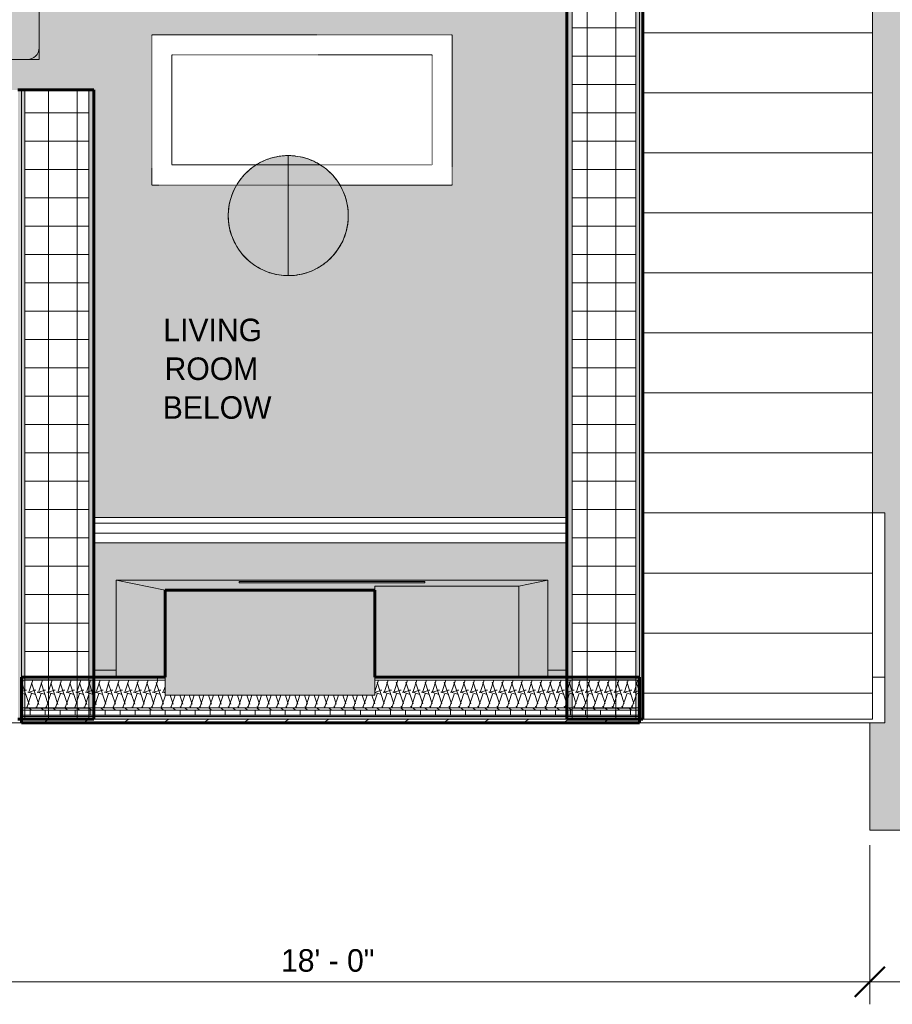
# Model space of a CAD drawing. Header units: inches. Extents: x 1931 to 3155, y 8338 to 8904.
# Tile 20 of 45: x 2476 to 2650, y 8338 to 8535. Entities that reach past the tile are written whole.
import ezdxf

# ---------------------------------------------------------------- set-up
doc = ezdxf.new("R2010")
doc.units = ezdxf.units.IN
doc.header["$MEASUREMENT"] = 0
doc.linetypes.add('Dash 1_16_', pattern=[0.125, 0.0625, -0.0625])
for name, color, linetype, lineweight in [('A-ANNO-DIMS', 211, 'Continuous', 9), ('A-ANNO-DIMS-48', 211, 'Continuous', 9), ('A-FLOR', 192, 'Continuous', 18), ('A-ROOF', 132, 'Continuous', 18), ('A-ROOF-1', 132, 'Continuous', 60), ('A-ROOF-PATT-1', 132, 'Continuous', 9), ('A-WALL', 113, 'Continuous', 18), ('A-WALL-2', 113, 'Continuous', 60), ('A-WALL-PATT-1', 111, 'Continuous', 9), ('E-LITE-EQPM', 33, 'Continuous', 9), ('G-ANNO-TEXT-1', 147, 'Continuous', 9), ('I-FURN-1', 253, 'Dash 1_16_', 9), ('I-FURN-2', 9, 'Dash 1_16_', 9), ('I-WALL', 2, 'Continuous', 18), ('I-WALL-1', 2, 'Continuous', 60), ('Q-CASE', 31, 'Continuous', 9), ('S-BEAM', 12, 'Continuous', 9), ('S-FNDN', 32, 'Continuous', 18)]:
    doc.layers.add(name, color=color, linetype=linetype, lineweight=lineweight)
doc.layers.add('E-LITE-EQPM-1', color=33, linetype='Continuous', lineweight=9, transparency=0.75)
doc.styles.add('Century Gothic', font='ufonts.com_century-gothic.ttf', dxfattribs={"height": 4.5})
doc.dimstyles.new('OD__1__Tol__', dxfattribs={"dimscale": 12, "dimtxt": 4.698757, "dimasz": 0.5, "dimexe": 0.375, "dimexo": 0.25, "dimgap": 0.0625, "dimtad": 1, "dimdec": 0, "dimzin": 3, "dimdsep": 46, "dimlunit": 4, "dimtxsty": 'Century Gothic', "dimblk1": 'OBLIQUE', "dimblk2": 'OBLIQUE', "dimsah": 1, "dimcen": 0.09, "dimdle": 0.375, "dimazin": 0, "dimtfac": 1, "dimtdec": 4, "dimtix": 1, "dimtmove": 0, "dimatfit": 3, "dimfxl": 1, "dimtvp": 1, "dimtfill": 1, "dimfrac": 2, "dimtolj": 1, "dimtzin": 0, "dimarcsym": 2})
pattern_1 = [(0, (0, 0), (0, 2.399), []), (315, (0, 0), (2.3985062, 0), [3.393, -3.393]), (45, (0, 0), (2.3985062, 0), [3.393, -3.393])]

# ---------------------------------------------------------------- blocks, each defined once
blk = doc.blocks.new('Couch_-_Soft_Bench_Berto_Salotti_9473 - Couch_-_Soft_Bench_Berto_Salotti_9473-1090458-FLOOR PLAN - 2ND FLOOR')
at = {"layer": 'Q-CASE'}
h = blk.add_hatch(color=256, dxfattribs=at)
h.paths.add_polyline_path([(43.02, 70.67), (40.74, 70.67), (41.35, 70.59), (41.92, 70.35), (42.41, 69.98), (42.78, 69.49), (43.02, 68.92), (43.1, 68.31), (43.1, 70.67)], flags=0)
h.paths.add_polyline_path([(2.07, 70.67), (1.76, 70.67), (1.76, 68.31), (1.84, 68.92), (2.08, 69.49), (2.45, 69.98), (2.94, 70.35), (3.51, 70.59), (4.12, 70.67), (2.08, 70.67)], flags=0)
h.paths.add_polyline_path([(43.1, 48.82), (43.01, 48.16), (42.76, 47.54), (42.35, 47.01), (41.82, 46.6), (41.13, 46.34), (40.54, 46.26), (43.1, 46.26), (43.1, 47.99)], flags=0)
h.paths.add_polyline_path([(1.76, 3.35), (1.76, 0.98), (4.12, 0.98), (3.51, 1.06), (2.94, 1.3), (2.45, 1.68), (2.08, 2.17), (1.84, 2.74), (1.79, 3.15)], flags=0)
h.paths.add_polyline_path([(33.26, 3.15), (33.18, 2.59), (32.94, 2.03), (32.56, 1.57), (32.17, 1.27), (31.65, 1.06), (31.09, 0.98), (33.26, 0.98)], flags=0)
for points in [[(37.84, 70.67), (4.12, 70.67), (3.51, 70.59), (2.94, 70.35), (2.45, 69.98), (2.08, 69.49), (1.84, 68.92), (1.76, 68.31), (1.76, 3.35), (1.84, 2.74), (2.08, 2.17), (2.45, 1.68), (2.94, 1.3), (3.51, 1.06), (4.12, 0.98), (31.09, 0.98), (31.65, 1.06), (32.17, 1.27), (32.62, 1.62), (32.97, 2.07), (33.18, 2.59), (33.26, 3.15), (33.26, 46.26), (40.54, 46.26), (41.2, 46.35), (41.82, 46.6), (42.35, 47.01), (42.76, 47.54), (43.01, 48.16), (43.1, 48.82), (43.1, 68.31), (43.02, 68.92), (42.78, 69.49), (42.41, 69.98), (41.92, 70.35), (41.35, 70.59), (40.74, 70.67)], [(41.13, 46.26), (41.13, -6.89), (1.76, -6.89), (1.76, -8.86), (43.1, -8.86), (43.1, 46.26)], [(33.26, 46.26), (33.26, 44.69), (41.13, 44.69), (41.13, 46.26), (37.84, 46.26)], [(33.26, 44.69), (33.26, -5.31), (41.13, -5.31), (41.13, 44.69), (37.84, 44.69)], [(-37.81, 35.63), (-70.29, 35.63), (-70.9, 35.55), (-71.47, 35.31), (-71.96, 34.94), (-72.33, 34.45), (-72.57, 33.88), (-72.65, 33.27), (-72.65, 3.35), (-72.57, 2.74), (-72.33, 2.17), (-71.96, 1.68), (-71.47, 1.3), (-70.9, 1.06), (-70.29, 0.98), (-38.59, 0.98), (-37.78, 1.09), (-37.02, 1.41), (-36.37, 1.91), (-35.87, 2.56), (-35.55, 3.32), (-35.44, 4.13), (-35.44, 33.27), (-35.53, 33.88), (-35.76, 34.45), (-36.14, 34.94), (-36.63, 35.31), (-37.2, 35.55)], [(-33.08, 35.63), (-33.69, 35.55), (-34.26, 35.31), (-34.75, 34.94), (-35.13, 34.45), (-35.36, 33.88), (-35.44, 33.27), (-35.44, 4.13), (-35.34, 3.32), (-35.02, 2.56), (-34.52, 1.91), (-33.87, 1.41), (-33.07, 1.09), (-32.3, 0.98), (-0.6, 0.99), (0.01, 1.06), (0.58, 1.3), (1.07, 1.68), (1.44, 2.17), (1.68, 2.74), (1.76, 3.35), (1.76, 33.27), (1.68, 33.88), (1.44, 34.45), (1.07, 34.94), (0.58, 35.31), (0.01, 35.55), (-0.6, 35.63), (-19.81, 35.63)], [(-80.52, 34.06), (-80.52, 32.48), (-72.65, 32.48), (-72.65, 34.06)], [(-80.52, 32.48), (-82.49, 32.48), (-82.49, -8.86), (1.76, -8.86), (1.76, -6.89), (-80.52, -6.89), (-80.52, 29.37)], [(-72.65, 32.48), (-80.52, 32.48), (-80.52, -5.31), (-72.65, -5.31), (-72.65, 29.37)], [(-70.68, 0.98), (-72.65, 0.98), (-72.65, -6.89), (-70.68, -6.89), (-70.68, -4.22)], [(-39.03, 0.98), (-70.68, 0.98), (-70.68, -6.89), (-37.81, -6.89), (-37.81, 0.98)], [(-37.81, 0.98), (-37.81, -6.89), (-35.44, -6.89), (-35.44, 0.98), (-37.2, 0.98)], [(-33.69, 0.98), (-35.44, 0.98), (-35.44, -6.89), (-33.08, -6.89), (-33.08, 0.98)], [(-0.21, 0.98), (-33.08, 0.98), (-33.08, -6.89), (-0.21, -6.89), (-0.21, -4.22)], [(0.3, 0.98), (-0.21, 0.98), (-0.21, -6.89), (1.76, -6.89), (1.76, 0.98), (0.78, 0.98)], [(3.22, 0.98), (1.76, 0.98), (1.76, -6.89), (3.73, -6.89), (3.73, 0.98)], [(3.73, 0.98), (3.73, -6.89), (30.89, -6.89), (30.89, 0.98), (18.62, 0.98)], [(31.51, 0.98), (30.89, 0.98), (30.89, -6.89), (33.26, -6.89), (33.26, 0.98), (32.07, 0.98)], [(-77.46, -5.31), (-80.52, -5.31), (-80.52, -6.89), (-72.65, -6.89), (-72.65, -5.31)], [(37.84, -5.31), (33.26, -5.31), (33.26, -6.89), (41.13, -6.89), (41.13, -5.31)]]:
    blk.add_hatch(color=256, dxfattribs=at).paths.add_polyline_path(points, flags=0)
h = blk.add_hatch(color=256, dxfattribs=at)
h.paths.add_polyline_path([(-35.44, 4.13), (-35.55, 3.32), (-35.87, 2.56), (-36.37, 1.91), (-37.02, 1.41), (-37.81, 1.09), (-38.59, 0.98), (-32.3, 0.98), (-33.11, 1.09), (-33.87, 1.41), (-34.52, 1.91), (-35.02, 2.56), (-35.35, 3.38)], flags=0)
h.paths.add_polyline_path([(-72.65, 3.35), (-72.65, 0.98), (-70.29, 0.98), (-70.9, 1.06), (-71.47, 1.3), (-71.96, 1.68), (-72.33, 2.17), (-72.57, 2.74)], flags=0)
h.paths.add_polyline_path([(1.76, 3.35), (1.68, 2.74), (1.44, 2.17), (1.07, 1.68), (0.58, 1.3), (0.01, 1.06), (-0.6, 0.98), (1.76, 0.98), (1.76, 3.15)], flags=0)
for p, q in [((1.76, 70.67), (1.76, 68.31)), ((4.12, 70.67), (1.76, 70.67)), ((40.74, 70.67), (4.12, 70.67)), ((43.1, 70.67), (40.74, 70.67)), ((43.1, 68.31), (43.1, 70.67)), ((1.76, 68.31), (1.76, 3.35)), ((43.1, 48.82), (43.1, 68.31)), ((43.1, 46.26), (43.1, 48.82)), ((41.13, 46.26), (33.26, 46.26)), ((33.26, 44.69), (33.26, 46.26)), ((43.1, 46.26), (41.13, 46.26)), ((41.13, 46.26), (41.13, 44.69)), ((43.1, 46.26), (43.1, -8.86)), ((33.26, -5.31), (33.26, 44.69)), ((41.13, 44.69), (41.13, -5.31)), ((-37.81, 35.63), (-70.29, 35.63)), ((-0.6, 35.63), (-33.08, 35.63)), ((-72.65, 34.06), (-80.52, 34.06)), ((-80.52, 32.48), (-80.52, 34.06)), ((-72.65, 34.06), (-72.65, 32.48)), ((-82.49, 32.48), (-80.52, 32.48)), ((-82.49, -8.86), (-82.49, 32.48)), ((-80.52, -5.31), (-80.52, 32.48)), ((-72.65, 32.48), (-72.65, -5.31)), ((-35.44, 33.27), (-35.44, 4.13)), ((-35.44, 4.13), (-35.44, 33.27)), ((1.76, 3.35), (1.76, 33.27)), ((1.76, 3.35), (1.76, 0.98)), ((1.76, 0.98), (1.76, 3.35)), ((-72.65, 0.98), (-70.68, 0.98)), ((-70.68, 0.98), (-37.81, 0.98)), ((-37.81, 0.98), (-35.44, 0.98)), ((-35.44, 0.98), (-35.44, -6.89)), ((-35.44, 0.98), (-33.08, 0.98)), ((-35.44, -6.89), (-35.44, 0.98)), ((-33.08, 0.98), (-0.21, 0.98)), ((-0.21, 0.98), (1.76, 0.98)), ((1.76, 0.98), (1.76, -6.89)), ((1.76, 0.98), (3.73, 0.98)), ((1.76, -6.89), (1.76, 0.98)), ((3.73, 0.98), (30.89, 0.98)), ((30.89, 0.98), (33.26, 0.98)), ((-80.52, -6.89), (-80.52, -5.31)), ((-72.65, -5.31), (-72.65, -6.89)), ((33.26, -6.89), (33.26, -5.31)), ((41.13, -5.31), (41.13, -6.89)), ((-72.58, -6.89), (-80.52, -6.89)), ((-80.52, -6.89), (-72.65, -6.89)), ((-72.65, -6.51), (-72.65, -6.89)), ((-70.68, -6.89), (-72.58, -6.89)), ((-37.81, -6.89), (-70.68, -6.89)), ((-35.58, -6.89), (-37.81, -6.89)), ((-35.29, -6.89), (-35.6, -6.89)), ((-33.08, -6.89), (-35.31, -6.89)), ((-0.21, -6.89), (-33.08, -6.89)), ((1.69, -6.89), (-0.21, -6.89)), ((1.76, -6.89), (1.69, -6.89)), ((1.83, -6.89), (1.76, -6.89)), ((1.76, -8.86), (1.76, -6.89)), ((1.76, -6.89), (1.76, -8.86)), ((3.73, -6.89), (1.83, -6.89)), ((30.89, -6.89), (3.73, -6.89)), ((33.12, -6.89), (30.89, -6.89)), ((41.13, -6.89), (33.1, -6.89)), ((33.26, -6.89), (33.26, -6.68)), ((33.26, -6.89), (41.13, -6.89)), ((1.76, -8.86), (-82.49, -8.86)), ((43.1, -8.86), (1.76, -8.86))]:
    blk.add_line(p, q, dxfattribs=at)
for centre, radius, start, end in [((4.12, 68.31), 2.36, 90, 180), ((40.74, 68.31), 2.36, 360, 90), ((40.54, 48.82), 2.56, 270, 0), ((-70.29, 33.27), 2.36, 90, 180), ((-37.81, 33.27), 2.36, 0, 90), ((-33.08, 33.27), 2.36, 90, 180), ((-0.6, 33.27), 2.36, 0, 90), ((-38.59, 4.13), 3.15, 270, 0), ((-32.3, 4.13), 3.15, 180, 270), ((-70.29, 3.35), 2.36, 180, 270), ((-0.6, 3.35), 2.36, 270, 360), ((4.12, 3.35), 2.36, 180, 270), ((31.09, 3.15), 2.17, 270, 0)]:
    blk.add_arc(centre, radius, start, end, dxfattribs=at)
blk = doc.blocks.new('Table-Coffee - one-1090460-FLOOR PLAN - 2ND FLOOR')
at = {"layer": 'I-FURN-1'}
for p, q in [((-29.28, 11.25), (-6.81, 11.25)), ((-29.28, -18.75), (-29.28, 11.25)), ((13.73, 11.25), (30.72, 11.25)), ((30.72, 11.25), (30.72, -18.75)), ((-2.95, 7.25), (-25.28, 7.25)), ((-25.28, 7.25), (-25.28, -14.75)), ((26.72, 7.25), (9.86, 7.25)), ((26.72, -14.75), (26.72, 7.25)), ((-25.28, -14.75), (26.72, -14.75)), ((30.72, -18.75), (-29.28, -18.75))]:
    blk.add_line(p, q, dxfattribs=at)
at = {"layer": 'I-FURN-2'}
for p, q in [((-6.81, 11.25), (-6.76, 11.25)), ((-6.74, 11.25), (13.73, 11.25)), ((0.35, 7.25), (-2.95, 7.25)), ((7.94, 7.25), (0.36, 7.25)), ((9.85, 7.25), (7.97, 7.25))]:
    blk.add_line(p, q, dxfattribs=at)
blk = doc.blocks.new('Walls 1 - Walls 1-1121987-FLOOR PLAN - 2ND FLOOR')
at = {"layer": 'A-WALL'}
for points in [[(-8403.19, 2578.25), (-8403.19, 2581.46), (-8422.57, 2581.46), (-8421.41, 2575.68), (-8403.19, 2575.68)], [(-8403.19, 2575.68), (-8421.41, 2575.68), (-8421.41, 2546.88), (-8403.19, 2546.88)], [(-8422.07, 2539.81), (-8422.07, 2556.87), (-8422.32, 2556.87), (-8422.32, 2519.81), (-8422.07, 2519.81)], [(-8399.57, 2504.99), (-8399.57, 2546.88), (-8420.61, 2546.88), (-8420.61, 2504.99), (-8402.57, 2504.99)], [(-8403.19, 2501.38), (-8403.19, 2504.99), (-8420.61, 2504.99), (-8422.57, 2495.21), (-8403.19, 2495.21)]]:
    blk.add_hatch(color=256, dxfattribs=at).paths.add_polyline_path(points, flags=0)
h = blk.add_hatch(color=256, dxfattribs=at)
h.paths.add_polyline_path([(-8420.61, 2504.99), (-8420.61, 2546.88), (-8421.41, 2546.88), (-8421.41, 2575.68), (-8422.57, 2581.46), (-8422.57, 2495.21), (-8421.34, 2501.38)], flags=0)
h.paths.add_polyline_path([(-8422.07, 2519.81), (-8422.32, 2519.81), (-8422.32, 2556.87), (-8422.07, 2556.87), (-8422.07, 2539.81)], flags=0)
for p, q in [((-8422.57, 2581.46), (-8403.19, 2581.46)), ((-8422.57, 2495.21), (-8422.57, 2581.46)), ((-8421.41, 2575.68), (-8422.57, 2581.46)), ((-8421.41, 2575.68), (-8403.19, 2575.68)), ((-8421.41, 2546.88), (-8421.41, 2575.68)), ((-8422.32, 2519.81), (-8422.32, 2556.87)), ((-8422.32, 2556.87), (-8422.07, 2556.87)), ((-8422.07, 2556.87), (-8422.07, 2519.81)), ((-8420.61, 2546.88), (-8421.41, 2546.88)), ((-8402.57, 2546.88), (-8403.19, 2546.88)), ((-8399.57, 2546.88), (-8402.57, 2546.88)), ((-8399.57, 2504.99), (-8399.57, 2546.88)), ((-8422.07, 2519.81), (-8422.32, 2519.81)), ((-8422.57, 2495.21), (-8420.61, 2504.99)), ((-8403.19, 2504.99), (-8402.57, 2504.99)), ((-8402.57, 2504.99), (-8399.57, 2504.99)), ((-8403.19, 2495.21), (-8422.57, 2495.21))]:
    blk.add_line(p, q, dxfattribs=at)
at = {"layer": 'A-WALL-2'}
for p, q in [((-8420.61, 2546.88), (-8420.61, 2504.99)), ((-8403.19, 2546.88), (-8420.61, 2546.88)), ((-8420.61, 2504.99), (-8403.19, 2504.99))]:
    blk.add_line(p, q, dxfattribs=at)
blk = doc.blocks.new('Dimension Lumber - 5_125 in_ x 15_125 in_ DF_SYP_ 24F-1_8e-1180623-FLOOR PLAN - 2ND FLOOR')
at = {"layer": 'S-BEAM'}
h = blk.add_hatch(dxfattribs=at)
h.set_pattern_fill('FP_6', color=256, style=0, pattern_type=2)
h.set_pattern_definition([(0, (0, 0), (0, -2), [])])
h.paths.add_polyline_path([(-76.72, -2.56), (7.18, -2.56), (7.18, 2.56), (-87.32, 2.56), (-87.32, -2.56)], flags=0)
h.paths.add_polyline_path([(137.74, -2.56), (161.5, -2.56), (161.5, 2.56), (137.74, 2.56)], flags=0)
for p, q in [((7.18, 2.56), (-87.32, 2.56)), ((161.5, 2.56), (137.74, 2.56)), ((161.5, 2.56), (161.5, -2.56)), ((-87.32, -2.56), (7.18, -2.56)), ((137.74, -2.56), (161.5, -2.56))]:
    blk.add_line(p, q, dxfattribs=at)
blk = doc.blocks.new('THE LIGHT - THE LIGHT-1231521-FLOOR PLAN - 2ND FLOOR')
at = {"layer": 'E-LITE-EQPM-1'}
h = blk.add_hatch(color=256, dxfattribs=at)
h.paths.add_polyline_path([(12, 0), (11.84, 1.94), (11.73, 2.48), (11.4, 3.69), (11.02, 4.71), (9.98, 6.67), (9.24, 7.6), (8.49, 8.49), (6.67, 9.98), (4.59, 11.09), (2.34, 11.77), (0, 12), (-2.34, 11.77), (-4.59, 11.09), (-6.67, 9.98), (-7.97, 8.92), (-8.49, 8.49), (-10, 6.63), (-10.9, 4.95), (-11.11, 4.53), (-11.59, 3.01), (-11.78, 2.31), (-11.89, 1.55), (-12, -0.06), (-11.84, -1.94), (-11.73, -2.48), (-11.4, -3.69), (-11.02, -4.71), (-9.98, -6.67), (-9.2, -7.65), (-8.49, -8.49), (-6.64, -9.99), (-4.59, -11.09), (-2.34, -11.77), (0, -12), (2.4, -11.75), (4.59, -11.09), (6.67, -9.98), (8.52, -8.44), (10.01, -6.6), (10.75, -5.27), (11.09, -4.59), (11.54, -3.19), (11.77, -2.34), (11.89, -1.46), (11.99, -0.15)], flags=0)
h.paths.add_polyline_path([(12, 0), (11.89, 1.14), (11.8, 1.52), (11.97, 0.26)], flags=0)
h.paths.add_polyline_path([(-12, 0), (-11.86, -1.3), (-11.77, -1.8), (-11.99, -0.06)], flags=0)
h.paths.add_polyline_path([(-12, 0), (-11.8, -0.95), (-11.99, -0.06)], flags=0)
h.paths.add_polyline_path([(-11.73, 1.69), (-11.89, 0.78), (-11.76, 1.49), (-11.76, 1.52)], flags=0)
h = blk.add_hatch(color=256, dxfattribs=at)
h.paths.add_polyline_path([(12, 0), (11.85, 1.87), (11.8, 2.07), (11.97, 0.26)], flags=0)
h.paths.add_polyline_path([(12, 0), (11.82, -1.56), (11.85, -1.49), (11.82, -2.07), (11.89, -1.53), (11.94, -0.75)], flags=0)
h.paths.add_polyline_path([(11.77, -2.34), (11.22, -4.2), (11.49, -3.41), (11.75, -2.42)], flags=0)
h.paths.add_polyline_path([(11.77, 2.34), (11.39, 3.69), (11.3, 3.89), (11.73, 2.46)], flags=0)
h.paths.add_polyline_path([(11.09, 4.59), (10.44, 5.85), (10.41, 5.85), (11.06, 4.63)], flags=0)
h.paths.add_polyline_path([(9.98, -6.67), (9.27, -7.57), (9.43, -7.36), (9.79, -6.91)], flags=0)
h.paths.add_polyline_path([(-12, 0), (-11.84, -1.94), (-11.8, -2.07), (-11.99, -0.06)], flags=0)
h.paths.add_polyline_path([(-12, 0), (-11.75, -1.56), (-11.84, -0.99), (-11.92, -0.52)], flags=0)
h.paths.add_polyline_path([(-11.77, 2.34), (-11.89, 1.53), (-11.94, 0.64), (-11.77, 2.31)], flags=0)
h.paths.add_polyline_path([(-11.09, 4.59), (-11.53, 3.28), (-11.65, 2.75), (-11.25, 4.04)], flags=0)
h.paths.add_polyline_path([(-8.49, 8.49), (-9.58, 7.18), (-9.28, 7.52), (-8.7, 8.22)], flags=0)
h.paths.add_polyline_path([(-11.09, -4.59), (-11.58, -3.02), (-11.38, -3.7), (-11.15, -4.4)], flags=0)
h.paths.add_polyline_path([(-11.73, 2.07), (-11.91, 0.98), (-11.92, 0.64), (-11.75, 1.97)], flags=0)
at = {"layer": 'E-LITE-EQPM'}
for p, q in [((-12, 0), (-9.51, 0)), ((-12, 0), (-9.51, 0)), ((-9.51, 0), (11.47, 0)), ((-9.51, 0), (11.47, 0)), ((11.48, 0), (12, 0)), ((11.48, 0), (12, 0))]:
    blk.add_line(p, q, dxfattribs=at)
at = {"layer": 'E-LITE-EQPM', "flags": 128}
for points in [[(-12, 0), (-11.99, 0.48), (-11.96, 0.96), (-11.91, 1.44), (-11.85, 1.91), (-11.76, 2.38), (-11.66, 2.85), (-11.53, 3.32), (-11.39, 3.77), (-11.23, 4.23), (-11.05, 4.67), (-10.86, 5.11), (-10.64, 5.54), (-10.41, 5.96), (-10.17, 6.37), (-9.9, 6.78), (-9.63, 7.17), (-9.33, 7.55), (-9.02, 7.91), (-8.7, 8.27), (-8.36, 8.61), (-8.01, 8.94), (-7.65, 9.25), (-7.27, 9.55), (-6.88, 9.83), (-6.48, 10.1), (-6.07, 10.35), (-5.66, 10.58), (-5.23, 10.8), (-4.79, 11), (-4.35, 11.18), (-3.9, 11.35), (-3.44, 11.5), (-2.98, 11.62), (-2.51, 11.73), (-2.04, 11.83), (-1.57, 11.9), (-1.09, 11.95), (-0.61, 11.98), (-0.13, 12), (0.35, 11.99), (0.83, 11.97), (1.31, 11.93), (1.78, 11.87), (2.26, 11.79), (2.73, 11.69), (3.19, 11.57), (3.65, 11.43), (4.11, 11.28), (4.55, 11.1), (4.99, 10.91), (5.43, 10.7), (5.85, 10.48), (6.26, 10.24), (6.67, 9.98), (7.06, 9.7), (7.44, 9.41), (7.81, 9.11), (8.17, 8.79), (8.52, 8.45), (8.85, 8.11), (9.17, 7.75), (9.47, 7.37), (9.76, 6.99), (10.03, 6.59), (10.28, 6.19), (10.52, 5.77), (10.74, 5.34), (10.95, 4.91), (11.14, 4.47), (11.31, 4.02), (11.46, 3.56), (11.59, 3.1), (11.71, 2.64), (11.8, 2.17), (11.88, 1.69), (11.94, 1.22), (11.98, 0.74), (12, 0.26), (12, 0)], [(12, 0), (11.99, -0.48), (11.96, -0.96), (11.91, -1.44), (11.85, -1.91), (11.76, -2.38), (11.66, -2.85), (11.53, -3.32), (11.39, -3.77), (11.23, -4.23), (11.05, -4.67), (10.86, -5.11), (10.64, -5.54), (10.41, -5.96), (10.17, -6.37), (9.9, -6.78), (9.63, -7.17), (9.33, -7.55), (9.02, -7.91), (8.7, -8.27), (8.36, -8.61), (8.01, -8.94), (7.65, -9.25), (7.27, -9.55), (6.88, -9.83), (6.48, -10.1), (6.07, -10.35), (5.66, -10.58), (5.23, -10.8), (4.79, -11), (4.35, -11.18), (3.9, -11.35), (3.44, -11.5), (2.98, -11.62), (2.51, -11.73), (2.04, -11.83), (1.57, -11.9), (1.09, -11.95), (0.61, -11.98), (0.13, -12), (-0.35, -11.99), (-0.83, -11.97), (-1.31, -11.93), (-1.78, -11.87), (-2.26, -11.79), (-2.73, -11.69), (-3.19, -11.57), (-3.65, -11.43), (-4.11, -11.28), (-4.55, -11.1), (-4.99, -10.91), (-5.43, -10.7), (-5.85, -10.48), (-6.26, -10.24), (-6.67, -9.98), (-7.06, -9.7), (-7.44, -9.41), (-7.81, -9.11), (-8.17, -8.79), (-8.52, -8.45), (-8.85, -8.11), (-9.17, -7.75), (-9.47, -7.37), (-9.76, -6.99), (-10.03, -6.59), (-10.28, -6.19), (-10.52, -5.77), (-10.74, -5.34), (-10.95, -4.91), (-11.14, -4.47), (-11.31, -4.02), (-11.46, -3.56), (-11.59, -3.1), (-11.71, -2.64), (-11.8, -2.17), (-11.88, -1.69), (-11.94, -1.22), (-11.98, -0.74), (-12, -0.26), (-12, 0)]]:
    blk.add_lwpolyline(points, dxfattribs=at)
at = {"layer": 'E-LITE-EQPM'}
for start, end in [(45, 123.75), (123.75, 135), (135, 146.25), (33.75, 45), (146.25, 153.0675), (27.4, 33.75), (153.0899, 173.2677), (8.6548, 27.2663), (173.3533, 180), (180, 185.4655), (351.3658, 360), (5.708, 8.5687), (360, 5.5368), (185.708, 188.5687), (188.6548, 207.2663), (326.25, 351.2788), (207.4, 225), (225, 326.25)]:
    blk.add_arc((0, 0), 12, start, end, dxfattribs=at)
blk = doc.blocks.new('DIMBLOCK20-FLOOR PLAN - 2ND FLOOR')
at = {"layer": 'A-ANNO-DIMS-48'}
for p, q in [((2645.84, 8369.57), (2645.84, 8337.79)), ((2645.84, 8342.29), (2645.84, 8369.57)), ((2715.84, 8369.57), (2715.84, 8337.79)), ((2715.84, 8342.29), (2715.84, 8369.57)), ((2720.34, 8342.29), (2645.84, 8342.29))]:
    blk.add_line(p, q, dxfattribs=at)
at = {"layer": 'A-ANNO-DIMS-48', "lineweight": 50}
for p, q in [((2645.84, 8342.29), (2648.84, 8345.29)), ((2715.84, 8342.29), (2718.84, 8345.29)), ((2645.84, 8342.29), (2642.84, 8339.29)), ((2715.84, 8342.29), (2712.84, 8339.29))]:
    blk.add_line(p, q, dxfattribs=at)
at = {"layer": 'A-ANNO-DIMS-48', "color": 0, "insert": (2671.22, 8348.81), "char_height": 4.5, "width": 23.091, "attachment_point": 1, "line_spacing_factor": 0.984502, "style": 'Century Gothic', "bg_fill": 3, "box_fill_scale": 1.25, "bg_fill_color": 256, "bg_fill_true_color": 13158600, "bg_fill_transparency": 0}
blk.add_mtext('5\' - 10"', dxfattribs=at)
blk = doc.blocks.new('_Oblique')
at = {"color": 0, "linetype": 'ByBlock', "lineweight": -2}
blk.add_line((-0.5, -0.5), (0.5, 0.5), dxfattribs=at)
blk = doc.blocks.new('DIMBLOCK21-FLOOR PLAN - 2ND FLOOR')
at = {"layer": 'A-ANNO-DIMS-48'}
for p, q in [((2429.71, 8369.57), (2429.71, 8337.79)), ((2429.71, 8342.29), (2429.71, 8369.57)), ((2645.84, 8369.57), (2645.84, 8337.79)), ((2645.84, 8342.29), (2645.84, 8369.57)), ((2645.84, 8342.29), (2429.71, 8342.29))]:
    blk.add_line(p, q, dxfattribs=at)
at = {"layer": 'A-ANNO-DIMS-48', "lineweight": 50}
for p, q in [((2429.71, 8342.29), (2432.71, 8345.29)), ((2645.84, 8342.29), (2648.84, 8345.29)), ((2429.71, 8342.29), (2426.71, 8339.29)), ((2645.84, 8342.29), (2642.84, 8339.29))]:
    blk.add_line(p, q, dxfattribs=at)
at = {"layer": 'A-ANNO-DIMS-48', "color": 0, "insert": (2528.15, 8348.81), "char_height": 4.5, "width": 23.091, "attachment_point": 1, "line_spacing_factor": 0.984502, "style": 'Century Gothic', "bg_fill": 3, "box_fill_scale": 1.25, "bg_fill_color": 256, "bg_fill_true_color": 13158600, "bg_fill_transparency": 0}
blk.add_mtext('18\' - 0"', dxfattribs=at)

msp = doc.modelspace()

# ---------------------------------------------------------------- hatches: boundary and pattern name
at = {"layer": 'A-FLOR'}
h = msp.add_hatch(color=256, dxfattribs=at)
h.paths.add_polyline_path([(2490.77, 8404.57), (2495.21, 8404.57), (2495.21, 8422.57), (2581.46, 8422.57), (2581.46, 8404.57), (2585.28, 8404.57), (2585.28, 8430.01), (2490.77, 8430.01), (2490.77, 8419.21)], flags=0)
h.paths.add_polyline_path([(2585.28, 8435.13), (2585.28, 8624.01), (2467.13, 8624.01), (2466.83, 8623.72), (2464.16, 8622.09), (2461.14, 8621.07), (2457.87, 8620.75), (2454.62, 8621.18), (2451.64, 8622.3), (2449.02, 8624.01), (2436.46, 8624.01), (2436.46, 8520.57), (2490.77, 8520.57), (2490.77, 8435.13), (2582.84, 8435.13)], flags=0)
h.paths.add_polyline_path([(2529.6, 8483.45), (2527.71, 8483.6), (2527.06, 8483.73), (2525.89, 8484.05), (2524.94, 8484.39), (2524, 8484.86), (2522.93, 8485.47), (2521.83, 8486.35), (2521.06, 8487.02), (2519.62, 8488.78), (2518.51, 8490.85), (2517.83, 8493.11), (2517.6, 8495.45), (2517.83, 8497.79), (2518.51, 8500.04), (2519.33, 8501.57), (2502.34, 8501.57), (2502.34, 8531.57), (2562.34, 8531.57), (2562.34, 8501.57), (2539.87, 8501.57), (2540.69, 8500), (2541.37, 8497.79), (2541.59, 8495.38), (2541.37, 8493.11), (2540.68, 8490.85), (2539.58, 8488.78), (2538.01, 8486.9), (2536.71, 8485.82), (2536.23, 8485.45), (2535.01, 8484.77), (2534.06, 8484.32), (2532.87, 8483.92), (2531.72, 8483.64), (2531.1, 8483.56), (2529.78, 8483.46)], flags=0)
h.paths.add_polyline_path([(2462.94, 8526.65), (2438.47, 8526.65), (2438.47, 8606.18), (2564.06, 8606.18), (2564.06, 8564.84), (2562.09, 8564.84), (2562.09, 8563.26), (2554.21, 8563.28), (2554.21, 8564.05), (2554.13, 8563.44), (2553.9, 8562.87), (2553.52, 8562.38), (2553.03, 8562.01), (2552.46, 8561.77), (2551.85, 8561.69), (2519.37, 8561.69), (2518.76, 8561.77), (2518.19, 8562.01), (2517.7, 8562.38), (2517.33, 8562.87), (2517.09, 8563.44), (2517.01, 8564.05), (2516.93, 8563.44), (2516.69, 8562.87), (2516.32, 8562.38), (2515.83, 8562.01), (2515.26, 8561.77), (2514.65, 8561.69), (2482.17, 8561.69), (2481.56, 8561.77), (2480.99, 8562.01), (2480.5, 8562.38), (2480.12, 8562.87), (2479.88, 8563.44), (2479.8, 8564.05), (2479.8, 8526.65), (2475.43, 8526.65)], flags=0)
msp.add_hatch(color=256, dxfattribs=at).paths.add_polyline_path([(2693.55, 8372.57), (2715.84, 8372.57), (2715.84, 8621.32), (2646.34, 8621.32), (2646.34, 8436.01), (2648.84, 8436.01), (2648.84, 8394.07), (2645.84, 8394.07), (2645.84, 8372.57), (2648.84, 8372.57)], flags=0)
h = msp.add_hatch(color=256, dxfattribs=at)
h.paths.add_polyline_path([(2529.6, 8483.45), (2531.44, 8483.59), (2532.07, 8483.71), (2533.29, 8484.04), (2534.31, 8484.42), (2535.45, 8485.01), (2536.36, 8485.54), (2537.2, 8486.21), (2538.08, 8486.96), (2539.58, 8488.78), (2540.68, 8490.85), (2541.38, 8493.21), (2541.59, 8495.54), (2541.37, 8497.79), (2540.68, 8500.04), (2539.87, 8501.57), (2519.33, 8501.57), (2518.51, 8500.04), (2517.83, 8497.79), (2517.6, 8495.38), (2517.85, 8493.05), (2518.52, 8490.84), (2519.62, 8488.78), (2521.15, 8486.93), (2522.24, 8486.02), (2523, 8485.43), (2524.33, 8484.7), (2525.01, 8484.36), (2526.19, 8483.95), (2527.26, 8483.68), (2528.1, 8483.56), (2529.44, 8483.46)], flags=0)
h.paths.add_polyline_path([(2531.94, 8483.68), (2533.88, 8484.26), (2532.7, 8483.88), (2532.07, 8483.71)], flags=0)
h.paths.add_polyline_path([(2529.6, 8483.45), (2531.12, 8483.62), (2531.13, 8483.6), (2531.44, 8483.63), (2531.44, 8483.63), (2531.66, 8483.63), (2531.09, 8483.56), (2529.79, 8483.46)], flags=0)
h.paths.add_polyline_path([(2527.26, 8483.68), (2525.89, 8484.06), (2525.63, 8484.17), (2527.18, 8483.7)], flags=0)
h.paths.add_polyline_path([(2529.6, 8483.45), (2527.72, 8483.6), (2527.58, 8483.65), (2528.14, 8483.61), (2528, 8483.65), (2529.46, 8483.46)], flags=0)
h = msp.add_hatch(color=256, dxfattribs=at)
h.paths.add_polyline_path([(2531.94, 8483.68), (2533.29, 8484.06), (2533.49, 8484.15), (2532.05, 8483.71)], flags=0)
h.paths.add_polyline_path([(2529.6, 8483.45), (2531.53, 8483.61), (2531.66, 8483.65), (2531.44, 8483.63), (2531.26, 8483.61), (2529.86, 8483.47)], flags=0)
h.paths.add_polyline_path([(2529.6, 8483.45), (2531.13, 8483.62), (2531.12, 8483.64), (2529.86, 8483.48)], flags=0)
h.paths.add_polyline_path([(2529.6, 8483.45), (2528.03, 8483.63), (2528.49, 8483.56), (2529.45, 8483.46)], flags=0)
h.paths.add_polyline_path([(2527.26, 8483.68), (2525.57, 8484.17), (2526.41, 8483.9), (2527.18, 8483.7)], flags=0)
h.paths.add_polyline_path([(2529.6, 8483.45), (2527.54, 8483.63), (2528.14, 8483.55), (2529.44, 8483.46)], flags=0)
h.paths.add_polyline_path([(2528.37, 8483.57), (2528.08, 8483.6), (2528.37, 8483.57)], flags=0)
at = {"layer": 'A-ROOF'}
h = msp.add_hatch(color=256, dxfattribs=at)
h.paths.add_polyline_path([(2476.28, 8394.82), (2476.28, 8520.57), (2475.57, 8520.57), (2475.57, 8394.82)], flags=0)
h.paths.add_polyline_path([(2599.77, 8394.82), (2600.48, 8394.82), (2600.48, 8636.57), (2599.77, 8636.57), (2599.77, 8433.57)], flags=0)
h = msp.add_hatch(color=256, dxfattribs=at)
h.paths.add_polyline_path([(2489.71, 8394.82), (2490.77, 8394.82), (2490.77, 8520.57), (2489.71, 8520.57), (2489.71, 8433.57)], flags=0)
h.paths.add_polyline_path([(2586.34, 8394.82), (2586.34, 8636.57), (2585.28, 8636.57), (2585.28, 8394.82)], flags=0)
at = {"layer": 'A-ROOF-PATT-1'}
h = msp.add_hatch(dxfattribs=at)
h.set_pattern_fill('FP_3', color=256, style=0, pattern_type=2)
h.set_pattern_definition(pattern_1)
h.paths.add_polyline_path([(2476.98, 8394.82), (2476.98, 8520.57), (2476.28, 8520.57), (2476.28, 8394.82)], flags=0)
h.paths.add_polyline_path([(2599.77, 8394.82), (2599.77, 8636.57), (2599.06, 8636.57), (2599.06, 8394.82)], flags=0)
h = msp.add_hatch(dxfattribs=at)
h.set_pattern_fill('FP_7', color=256, style=0, pattern_type=2)
h.set_pattern_definition([(0, (0, 0), (0, 5.666), []), (90, (0, 0), (-5.666, 3e-16), [])])
h.paths.add_polyline_path([(2489.71, 8394.82), (2489.71, 8520.57), (2476.98, 8520.57), (2476.98, 8394.82)], flags=0)
h.paths.add_polyline_path([(2586.34, 8394.82), (2599.06, 8394.82), (2599.06, 8636.57), (2586.34, 8636.57), (2586.34, 8433.57)], flags=0)
h = msp.add_hatch(dxfattribs=at)
h.set_pattern_fill('FP_8', color=256, style=0, pattern_type=2)
h.set_pattern_definition([(180, (1380.239, 0), (1e-15, -12), [])])
h.paths.add_polyline_path([(2616.68, 8394.82), (2646.34, 8394.82), (2646.34, 8621.32), (2600.48, 8621.32), (2600.48, 8394.82)], flags=0)
h.paths.add_polyline_path([(2646.34, 8630.44), (2646.34, 8636.57), (2600.48, 8636.57), (2600.48, 8630.44), (2616.68, 8630.44)], flags=0)
at = {"layer": 'A-WALL-PATT-1'}
h = msp.add_hatch(dxfattribs=at)
h.set_pattern_fill('FP_5', color=256, style=0, pattern_type=2)
h.set_pattern_definition([(0, (0, 0), (15.36, 3.84), [0.634, -10.886, 0.634, -10.886, -61.44]), (0, (0, 0), (15.36, 3.84), [-23.04, 0.634, -22.406, 0.634, -10.886, -26.88]), (0, (0, 0), (15.36, 3.84), [-57.6, 0.634, -7.046, 0.634, -18.566]), (120, (5.76, 1.92), (-11.0055376, 11.3821502), [0.634, -10.886, 0.634, -10.886, -61.44]), (120, (5.76, 1.92), (-11.0055376, 11.3821502), [-23.04, 0.634, -22.406, 0.634, -10.886, -26.88]), (120, (5.76, 1.92), (-11.0055376, 11.3821502), [-57.6, 0.634, -7.046, 0.634, -18.566]), (240, (7.68, 9.6), (-4.3544624, -15.2221502), [0.634, -10.886, 0.634, -10.886, -61.44]), (240, (7.68, 9.6), (-4.3544624, -15.2221502), [-23.04, 0.634, -22.406, 0.634, -10.886, -26.88]), (240, (7.68, 9.6), (-4.3544624, -15.2221502), [-57.6, 0.634, -7.046, 0.634, -18.566])])
h.paths.add_polyline_path([(2504.99, 8402.57), (2504.99, 8403.19), (2476.28, 8403.19), (2476.28, 8402.57), (2501.38, 8402.57)], flags=0)
h.paths.add_polyline_path([(2546.88, 8402.57), (2599.77, 8402.57), (2599.77, 8403.19), (2546.88, 8403.19)], flags=0)
h = msp.add_hatch(dxfattribs=at)
h.set_pattern_fill('FP_4', color=256, style=0, pattern_type=2)
h.set_pattern_definition([(161.57, (0.24, 0.24), (-1.920451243, 0.000150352), [0, -13.661, 1.517, 0]), (18.43, (-0.24, 0.24), (-1.920451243, -0.000150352), [0, -13.661, 1.517, 0]), (108.43, (0.24, 0.24), (0.959969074, -4.80073665), [4.553, -10.625]), (71.57, (-0.24, 0.24), (0.959969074, 4.80073665), [4.553, -10.625])])
h.paths.add_polyline_path([(2476.28, 8397.07), (2599.77, 8397.07), (2599.77, 8402.57), (2546.88, 8402.57), (2546.88, 8399.57), (2504.99, 8399.57), (2504.99, 8402.57), (2476.28, 8402.57)], flags=0)
h = msp.add_hatch(dxfattribs=at)
h.set_pattern_fill('FP_3', color=256, style=0, pattern_type=2)
h.set_pattern_definition(pattern_1)
h.paths.add_polyline_path([(2476.28, 8396.57), (2599.77, 8396.57), (2599.77, 8397.07), (2476.28, 8397.07)], flags=0)
h = msp.add_hatch(dxfattribs=at)
h.set_pattern_fill('FP_2', color=256, style=0, pattern_type=2)
h.set_pattern_definition([(0, (0, 0), (0, 3), []), (90, (0, 0), (-3, 2e-16), [])])
h.paths.add_polyline_path([(2476.28, 8395.57), (2599.77, 8395.57), (2599.77, 8396.57), (2476.28, 8396.57)], flags=0)
h = msp.add_hatch(dxfattribs=at)
h.set_pattern_fill('FP_1', color=256, style=0, pattern_type=2)
h.set_pattern_definition([(216.87, (3.199, 7.997), (23.98977143, 15.99364286), [3.998, -35.986]), (206.565, (7.997, 5.598), (-7.9970807, -7.9966192), [8.941, -8.941]), (198.435, (7.997, 1.599), (-15.9938446, -7.99709826), [5.058, -20.23])])
h.paths.add_polyline_path([(2476.28, 8394.07), (2599.77, 8394.07), (2599.77, 8394.82), (2476.28, 8394.82)], flags=0)
at = {"layer": 'I-WALL'}
for points in [[(2476.28, 8395.32), (2599.77, 8395.32), (2599.77, 8395.57), (2476.28, 8395.57)], [(2476.28, 8394.82), (2599.77, 8394.82), (2599.77, 8395.32), (2476.28, 8395.32)]]:
    msp.add_hatch(color=256, dxfattribs=at).paths.add_polyline_path(points, flags=0)
at = {"layer": 'S-FNDN'}
h = msp.add_hatch(color=256, dxfattribs=at)
h.paths.add_polyline_path([(2495.21, 8403.19), (2495.21, 8404.57), (2490.77, 8404.57), (2490.77, 8403.19)], flags=0)
h.paths.add_polyline_path([(2581.46, 8403.19), (2585.28, 8403.19), (2585.28, 8404.57), (2581.46, 8404.57)], flags=0)

# ---------------------------------------------------------------- linework, layer by layer
at = {"layer": 'A-FLOR'}
for p, q in [((2490.77, 8404.57), (2495.21, 8404.57)), ((2581.46, 8404.57), (2585.28, 8404.57)), ((2645.84, 8394.07), (2645.84, 8372.57)), ((2645.84, 8372.57), (2715.84, 8372.57))]:
    msp.add_line(p, q, dxfattribs=at)
at = {"layer": 'A-ROOF'}
for p, q in [((2586.34, 8636.57), (2586.34, 8394.82)), ((2599.06, 8636.57), (2599.06, 8394.82)), ((2599.77, 8636.57), (2599.77, 8403.19)), ((2646.34, 8394.82), (2646.34, 8621.32)), ((2476.28, 8403.19), (2476.28, 8520.57)), ((2476.98, 8394.82), (2476.98, 8520.57)), ((2489.71, 8394.82), (2489.71, 8520.57)), ((2600.48, 8394.82), (2646.34, 8394.82))]:
    msp.add_line(p, q, dxfattribs=at)
at = {"layer": 'A-ROOF-1'}
for p, q in [((2585.28, 8636.57), (2585.28, 8394.82)), ((2600.48, 8394.82), (2600.48, 8636.57)), ((2490.77, 8520.57), (2475.57, 8520.57)), ((2490.77, 8394.82), (2490.77, 8520.57)), ((2475.57, 8394.82), (2490.77, 8394.82)), ((2585.28, 8394.82), (2600.48, 8394.82))]:
    msp.add_line(p, q, dxfattribs=at)
at = {"layer": 'A-WALL'}
for p, q in [((2504.99, 8402.57), (2476.28, 8402.57)), ((2599.77, 8402.57), (2546.88, 8402.57)), ((2599.77, 8397.07), (2476.28, 8397.07)), ((2599.77, 8396.57), (2476.28, 8396.57)), ((2599.77, 8395.57), (2476.28, 8395.57)), ((2599.77, 8395.32), (2476.28, 8395.32)), ((2585.28, 8394.82), (2490.77, 8394.82))]:
    msp.add_line(p, q, dxfattribs=at)
at = {"layer": 'I-WALL'}
for p, q in [((2648.84, 8436.01), (2646.34, 8436.01)), ((2648.84, 8436.01), (2648.84, 8394.07)), ((2504.99, 8399.57), (2504.99, 8403.19)), ((2546.88, 8403.19), (2546.88, 8399.57)), ((2646.34, 8403.19), (2648.84, 8403.19)), ((2546.88, 8399.57), (2504.99, 8399.57)), ((2476.28, 8394.07), (2424.34, 8394.07)), ((2648.84, 8394.07), (2599.77, 8394.07))]:
    msp.add_line(p, q, dxfattribs=at)
at = {"layer": 'I-WALL-1'}
for p, q in [((2504.99, 8403.19), (2476.28, 8403.19)), ((2476.28, 8403.19), (2476.28, 8394.07)), ((2599.77, 8403.19), (2546.88, 8403.19)), ((2599.77, 8394.07), (2599.77, 8403.19)), ((2476.28, 8394.07), (2599.77, 8394.07))]:
    msp.add_line(p, q, dxfattribs=at)

# ---------------------------------------------------------------- block references
at = {"layer": 'A-WALL', "rotation": 270.0000000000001}
msp.add_blockref('Walls 1 - Walls 1-1121987-FLOOR PLAN - 2ND FLOOR', (0, 0), dxfattribs=at)
at = {"layer": 'E-LITE-EQPM', "rotation": 270.0000000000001}
msp.add_blockref('THE LIGHT - THE LIGHT-1231521-FLOOR PLAN - 2ND FLOOR', (2529.6, 8495.45), dxfattribs=at)
at = {"layer": 'I-FURN-1', "rotation": 180}
msp.add_blockref('Table-Coffee - one-1090460-FLOOR PLAN - 2ND FLOOR', (2533.06, 8512.82), dxfattribs=at)
at = {"layer": 'Q-CASE', "rotation": 180}
msp.add_blockref('Couch_-_Soft_Bench_Berto_Salotti_9473 - Couch_-_Soft_Bench_Berto_Salotti_9473-1090458-FLOOR PLAN - 2ND FLOOR', (2481.56, 8597.32), dxfattribs=at)
at = {"layer": 'S-BEAM'}
msp.add_blockref('Dimension Lumber - 5_125 in_ x 15_125 in_ DF_SYP_ 24F-1_8e-1180623-FLOOR PLAN - 2ND FLOOR', (2578.1, 8432.57), dxfattribs=at)

# ---------------------------------------------------------------- texts
at = {"layer": 'G-ANNO-TEXT-1', "char_height": 4.5, "attachment_point": 1, "style": 'Century Gothic'}
for s, insert, width in [('LIVING ', (2504.63, 8474.85), 28.0275), ('ROOM ', (2504.88, 8467.1), 27.573), ('BELOW', (2504.51, 8459.35), 26.2095)]:
    msp.add_mtext(s, dxfattribs=dict(at, insert=insert, width=width))

# ---------------------------------------------------------------- next in the draw order: dimensions: what is measured, and where the dimension line sits
at = {"layer": 'A-ANNO-DIMS'}
dim = msp.add_linear_dim(base=(2645.84, 8342.29), p1=(2715.84, 8372.57), p2=(2645.84, 8372.57), dimstyle='OD__1__Tol__', override={"dimpost": '<>', "dimfxl": 70}, dxfattribs=at)
dim.commit()
dim.dimension.update_dxf_attribs({"geometry": 'DIMBLOCK20-FLOOR PLAN - 2ND FLOOR', "text_midpoint": (2680.84, 8345.4)})

# ---------------------------------------------------------------- next in the draw order: dimensions: what is measured, and where the dimension line sits
dim = msp.add_linear_dim(base=(2429.71, 8342.29), p1=(2645.84, 8372.57), p2=(2429.71, 8372.57), dimstyle='OD__1__Tol__', override={"dimpost": '<>', "dimfxl": 216.125}, dxfattribs=at)
dim.commit()
dim.dimension.update_dxf_attribs({"geometry": 'DIMBLOCK21-FLOOR PLAN - 2ND FLOOR', "text_midpoint": (2537.77, 8345.4)})

doc.saveas('drawing.dxf')
